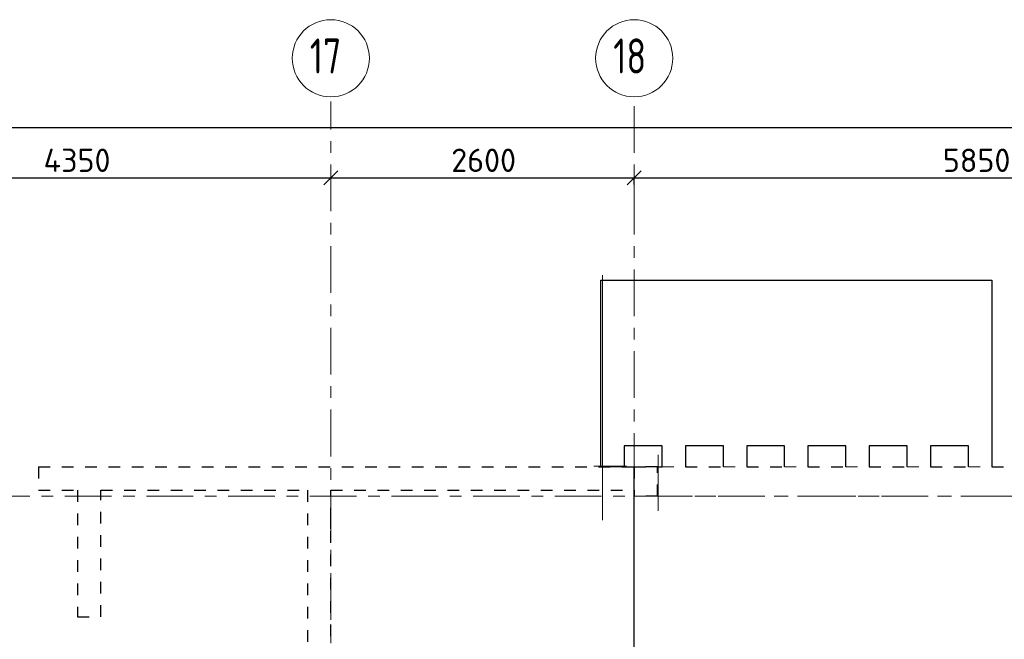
# Model space of a CAD drawing. Header units: metres. Extents: x -38 to 93, y -15 to 21.
# Tile 98 of 256: x 40.38 to 48.82, y 15.17 to 20.48. Entities that reach past the tile are written whole.
import ezdxf

# ---------------------------------------------------------------- set-up
doc = ezdxf.new("R2010")
doc.units = ezdxf.units.M
doc.header["$PDMODE"] = 65
for name, pattern in [('______11', [0.5, 0.4, -0.05, 0, -0.05]), ('______2', [0.0405, 0.03, -0.0105]), ('______3', [0.5, 0.4, -0.1]), ('______5', [1.1, 0.8, -0.1, 0.1, -0.1])]:
    doc.linetypes.add(name, pattern=pattern)
for name, color, linetype, lineweight in [('XR$1$Осевая линия (1)', 7, '______5', 13), ('XR$1$Размерная линия (1)', 7, 'Continuous', 13), ('XR$4$Балка (1)', 7, '______3', 13), ('XR$4$Перекрытие (1)', 7, 'Continuous', 35)]:
    doc.layers.add(name, color=color, linetype=linetype, lineweight=lineweight)
doc.layers.add('XR$6$Стена_ бетон несущ.', color=7, linetype='Continuous', lineweight=70, true_color=0xb4b496)
doc.styles.add('ISOCPEUR', font='txt')
doc.dimstyles.new('DIMSTYLE_3', dxfattribs={"dimtxt": 0.2, "dimasz": 0.2, "dimexe": 0, "dimexo": 0, "dimgap": 0.1, "dimtad": 2, "dimdec": 0, "dimlfac": 1000, "dimrnd": 5, "dimzin": 12, "dimdsep": 46, "dimtxsty": 'ISOCPEUR', "dimblk1": 'ALL_ML_STRICH', "dimblk2": 'ALL_ML_STRICH', "dimsah": 1, "dimcen": 0, "dimclrd": 7, "dimclre": 256, "dimclrt": 7, "dimadec": 0, "dimazin": 0, "dimtfac": 1, "dimtdec": 0, "dimtix": 1, "dimtmove": 2, "dimatfit": 3, "dimfxl": 0, "dimtzin": 0, "dimlwd": 0, "dimlwe": -3, "dimarcsym": 0})

# ---------------------------------------------------------------- blocks, each defined once
blk = doc.blocks.new('ALL_ML_STRICH')
at = {"color": 0, "linetype": 'ByBlock', "lineweight": -2}
for p, q in [((0, -0.5), (0, 0.5)), ((-1, 0), (0.5, 0)), ((-0.3, -0.3), (0.3, 0.3))]:
    blk.add_line(p, q, dxfattribs=at)
blk = doc.blocks.new('*D10')
at = {"layer": 'DEFPOINTS', "color": 7, "linetype": 'Continuous', "lineweight": 13, "transparency": 33554687}
for p in [(0.5, 19.5574), (0.5, 19.3768), (61.6, 17.1197)]:
    blk.add_point(p, dxfattribs=at)
at = {"layer": 'XR$1$Размерная линия (1)', "color": 9, "linetype": 'Continuous', "lineweight": -2, "true_color": 0xc7c7c7, "transparency": 33554687}
for p, q in [((0.5, 19.3568), (0.5, 19.5574)), ((61.6, 17.1397), (61.6, 19.5574))]:
    blk.add_line(p, q, dxfattribs=at)
at = {"layer": 'XR$1$Размерная линия (1)', "color": 7, "linetype": 'Continuous', "lineweight": -2, "transparency": 33554687}
blk.add_line((0.5, 19.5574), (61.6, 19.5574), dxfattribs=at)
at = {"layer": 'XR$1$Размерная линия (1)', "color": 7, "linetype": 'Continuous', "lineweight": 13, "transparency": 33554687, "xscale": 0.2, "yscale": 0.2, "zscale": 0.2, "rotation": 180}
blk.add_blockref('ALL_ML_STRICH', (0.5, 19.5574), dxfattribs=at)
at = {"layer": 'XR$1$Размерная линия (1)', "color": 7, "linetype": 'Continuous', "lineweight": 13, "transparency": 33554687, "xscale": 0.2, "yscale": 0.2, "zscale": 0.2}
blk.add_blockref('ALL_ML_STRICH', (61.6, 19.5574), dxfattribs=at)
at = {"layer": 'XR$1$Размерная линия (1)', "color": 7, "linetype": 'Continuous', "lineweight": 13, "transparency": 33554687, "insert": (31.1, 19.7074), "char_height": 0.2, "width": 1, "attachment_point": 5, "style": 'ISOCPEUR'}
blk.add_mtext('\\A1;{61100}', dxfattribs=at)
blk = doc.blocks.new('*D34')
at = {"layer": 'DEFPOINTS', "color": 7, "linetype": 'Continuous', "lineweight": 13, "transparency": 33554687}
for p in [(38.7, 19.1856), (38.7, 19.1261), (43.05, 19.1044)]:
    blk.add_point(p, dxfattribs=at)
at = {"layer": 'XR$1$Размерная линия (1)', "color": 9, "linetype": 'Continuous', "lineweight": -2, "true_color": 0xc7c7c7, "transparency": 33554687}
for p, q in [((38.7, 19.1656), (38.7, 19.1261)), ((43.05, 19.1244), (43.05, 19.1261))]:
    blk.add_line(p, q, dxfattribs=at)
at = {"layer": 'XR$1$Размерная линия (1)', "color": 7, "linetype": 'Continuous', "lineweight": -2, "transparency": 33554687}
blk.add_line((38.7, 19.1261), (43.05, 19.1261), dxfattribs=at)
at = {"layer": 'XR$1$Размерная линия (1)', "color": 7, "linetype": 'Continuous', "lineweight": 13, "transparency": 33554687, "xscale": 0.2, "yscale": 0.2, "zscale": 0.2, "rotation": 180}
blk.add_blockref('ALL_ML_STRICH', (38.7, 19.1261), dxfattribs=at)
at = {"layer": 'XR$1$Размерная линия (1)', "color": 7, "linetype": 'Continuous', "lineweight": 13, "transparency": 33554687, "xscale": 0.2, "yscale": 0.2, "zscale": 0.2}
blk.add_blockref('ALL_ML_STRICH', (43.05, 19.1261), dxfattribs=at)
at = {"layer": 'XR$1$Размерная линия (1)', "color": 7, "linetype": 'Continuous', "lineweight": 13, "transparency": 33554687, "insert": (40.875, 19.2761), "char_height": 0.2, "width": 0.8, "attachment_point": 5, "style": 'ISOCPEUR'}
blk.add_mtext('\\A1;{4350}', dxfattribs=at)
blk = doc.blocks.new('*D35')
at = {"layer": 'DEFPOINTS', "color": 7, "linetype": 'Continuous', "lineweight": 13, "transparency": 33554687}
for p in [(43.05, 19.1261), (43.05, 19.1044), (45.65, 19.0502)]:
    blk.add_point(p, dxfattribs=at)
at = {"layer": 'XR$1$Размерная линия (1)', "color": 9, "linetype": 'Continuous', "lineweight": -2, "true_color": 0xc7c7c7, "transparency": 33554687}
for p, q in [((43.05, 19.1244), (43.05, 19.1261)), ((45.65, 19.0702), (45.65, 19.1261))]:
    blk.add_line(p, q, dxfattribs=at)
at = {"layer": 'XR$1$Размерная линия (1)', "color": 7, "linetype": 'Continuous', "lineweight": -2, "transparency": 33554687}
blk.add_line((43.05, 19.1261), (45.65, 19.1261), dxfattribs=at)
at = {"layer": 'XR$1$Размерная линия (1)', "color": 7, "linetype": 'Continuous', "lineweight": 13, "transparency": 33554687, "xscale": 0.2, "yscale": 0.2, "zscale": 0.2, "rotation": 180}
blk.add_blockref('ALL_ML_STRICH', (43.05, 19.1261), dxfattribs=at)
at = {"layer": 'XR$1$Размерная линия (1)', "color": 7, "linetype": 'Continuous', "lineweight": 13, "transparency": 33554687, "xscale": 0.2, "yscale": 0.2, "zscale": 0.2}
blk.add_blockref('ALL_ML_STRICH', (45.65, 19.1261), dxfattribs=at)
at = {"layer": 'XR$1$Размерная линия (1)', "color": 7, "linetype": 'Continuous', "lineweight": 13, "transparency": 33554687, "insert": (44.36, 19.2761), "char_height": 0.2, "width": 0.8, "attachment_point": 5, "style": 'ISOCPEUR'}
blk.add_mtext('\\A1;{2600}', dxfattribs=at)
blk = doc.blocks.new('*D36')
at = {"layer": 'DEFPOINTS', "color": 7, "linetype": 'Continuous', "lineweight": 13, "transparency": 33554687}
for p in [(45.65, 19.1261), (45.65, 19.0502), (51.5, 17.3896)]:
    blk.add_point(p, dxfattribs=at)
at = {"layer": 'XR$1$Размерная линия (1)', "color": 9, "linetype": 'Continuous', "lineweight": -2, "true_color": 0xc7c7c7, "transparency": 33554687}
for p, q in [((45.65, 19.0702), (45.65, 19.1261)), ((51.5, 17.4096), (51.5, 19.1261))]:
    blk.add_line(p, q, dxfattribs=at)
at = {"layer": 'XR$1$Размерная линия (1)', "color": 7, "linetype": 'Continuous', "lineweight": -2, "transparency": 33554687}
blk.add_line((45.65, 19.1261), (51.5, 19.1261), dxfattribs=at)
at = {"layer": 'XR$1$Размерная линия (1)', "color": 7, "linetype": 'Continuous', "lineweight": 13, "transparency": 33554687, "xscale": 0.2, "yscale": 0.2, "zscale": 0.2, "rotation": 180}
blk.add_blockref('ALL_ML_STRICH', (45.65, 19.1261), dxfattribs=at)
at = {"layer": 'XR$1$Размерная линия (1)', "color": 7, "linetype": 'Continuous', "lineweight": 13, "transparency": 33554687, "xscale": 0.2, "yscale": 0.2, "zscale": 0.2}
blk.add_blockref('ALL_ML_STRICH', (51.5, 19.1261), dxfattribs=at)
at = {"layer": 'XR$1$Размерная линия (1)', "color": 7, "linetype": 'Continuous', "lineweight": 13, "transparency": 33554687, "insert": (48.585, 19.2761), "char_height": 0.2, "width": 0.8, "attachment_point": 5, "style": 'ISOCPEUR'}
blk.add_mtext('\\A1;{5850}', dxfattribs=at)

msp = doc.modelspace()

# ---------------------------------------------------------------- linework, layer by layer
at = {"color": 52, "linetype": 'Continuous', "lineweight": 13, "transparency": 33554687}
for p, q in [((45.3782, 18.2934), (45.3782, 16.1934)), ((45.8549, 16.7533), (45.8549, 16.2733)), ((45.8549, 16.7533), (45.8549, 16.2733)), ((45.304, 16.656), (45.584, 16.656))]:
    msp.add_line(p, q, dxfattribs=at)
at = {"layer": 'XR$1$Осевая линия (1)', "color": 253, "linetype": '______11', "lineweight": 13, "true_color": 0xa0a0a0, "transparency": 33554687}
for p, q in [((43.05, 8.34), (43.05, 19.78)), ((45.65, 6.74), (45.65, 19.78)), ((-2.63, 16.4), (62.6, 16.4))]:
    msp.add_line(p, q, dxfattribs=at)
at = {"layer": 'XR$1$Осевая линия (1)', "color": 7, "linetype": 'Continuous', "lineweight": 13, "transparency": 33554687}
for centre in [(43.0504, 20.1501), (45.6504, 20.1501)]:
    msp.add_circle(centre, 0.3304, dxfattribs=at)
at = {"layer": 'XR$4$Балка (1)', "color": 7, "linetype": '______2', "lineweight": 25, "transparency": 33554687}
for p, q in [((45.65, 16.6502), (45.65, 16.6502)), ((45.65, 16.6502), (45.65, 16.4002)), ((45.65, 16.6502), (45.8896, 16.6502)), ((46.0896, 16.6502), (46.4146, 16.6502)), ((46.6146, 16.6502), (46.9396, 16.6502)), ((47.1396, 16.6502), (47.4646, 16.6502)), ((47.6646, 16.6502), (47.9896, 16.6502)), ((48.1896, 16.6502), (48.5146, 16.6502)), ((48.7146, 16.6502), (51.6, 16.6502))]:
    msp.add_line(p, q, dxfattribs=at)
at = {"layer": 'XR$4$Балка (1)', "color": 7, "linetype": '______2', "lineweight": 18, "transparency": 33554687}
msp.add_line((45.65, 16.4002), (51.6, 16.4002), dxfattribs=at)
at = {"layer": 'XR$4$Перекрытие (1)', "color": 7, "linetype": 'Continuous', "lineweight": 25, "transparency": 33554687}
for p, q in [((45.3646, 16.8302), (45.3646, 18.2502)), ((45.3646, 18.2502), (48.7146, 18.2502)), ((48.7146, 18.2502), (48.7146, 16.8302)), ((45.3646, 16.6502), (45.3646, 16.8302)), ((45.8896, 16.8302), (45.5646, 16.8302)), ((45.5646, 16.8302), (45.5646, 16.6502)), ((45.8896, 16.6502), (45.8896, 16.8302)), ((46.4146, 16.8302), (46.0896, 16.8302)), ((46.0896, 16.8302), (46.0896, 16.6502)), ((46.4146, 16.6502), (46.4146, 16.8302)), ((46.9396, 16.8302), (46.6146, 16.8302)), ((46.6146, 16.8302), (46.6146, 16.6502)), ((46.9396, 16.6502), (46.9396, 16.8302)), ((47.4646, 16.8302), (47.1396, 16.8302)), ((47.1396, 16.8302), (47.1396, 16.6502)), ((47.4646, 16.6502), (47.4646, 16.8302)), ((47.6646, 16.8302), (47.6646, 16.6502)), ((47.9896, 16.8302), (47.6646, 16.8302)), ((47.9896, 16.6502), (47.9896, 16.8302)), ((48.5146, 16.8302), (48.1896, 16.8302)), ((48.1896, 16.8302), (48.1896, 16.6502)), ((48.5146, 16.6502), (48.5146, 16.8302)), ((48.7146, 16.8302), (48.7146, 16.6502)), ((45.5646, 16.6502), (45.3646, 16.6502)), ((45.65, 10.8006), (45.65, 16.6502))]:
    msp.add_line(p, q, dxfattribs=at)
at = {"layer": 'XR$4$Перекрытие (1)', "color": 7, "linetype": '______2', "lineweight": 18, "transparency": 33554687}
for p, q in [((45.8896, 16.6502), (46.0896, 16.6502)), ((46.4146, 16.6502), (46.6146, 16.6502)), ((46.9396, 16.6502), (47.1396, 16.6502)), ((47.4646, 16.6502), (47.6646, 16.6502)), ((47.9896, 16.6502), (48.1896, 16.6502)), ((48.5146, 16.6502), (48.7146, 16.6502))]:
    msp.add_line(p, q, dxfattribs=at)
at = {"layer": 'XR$6$Стена_ бетон несущ.', "color": 253, "linetype": '______2', "lineweight": -3, "true_color": 0xa0a0a0, "transparency": 33554687}
for p, q in [((40.545, 16.65), (45.65, 16.65)), ((40.545, 16.65), (40.545, 16.45)), ((45.85, 16.65), (45.65, 16.65)), ((45.85, 16.4), (45.85, 16.65)), ((40.545, 16.45), (40.8797, 16.45)), ((40.8797, 16.45), (40.8797, 15.365)), ((41.0797, 15.365), (41.0797, 16.45)), ((41.0797, 16.45), (42.85, 16.45)), ((42.85, 16.45), (42.85, 13.68)), ((43.05, 16.199), (43.05, 16.45)), ((43.05, 16.45), (45.65, 16.45)), ((45.65, 16.45), (45.65, 16.4)), ((45.85, 16.4), (45.65, 16.4)), ((43.05, 16.119), (43.05, 16.199)), ((43.05, 10.8), (43.05, 16.119)), ((40.8797, 15.365), (41.0797, 15.365))]:
    msp.add_line(p, q, dxfattribs=at)

# ---------------------------------------------------------------- texts
at = {"layer": 'XR$1$Осевая линия (1)', "color": 7, "linetype": 'Continuous', "lineweight": 13, "transparency": 33554687, "char_height": 0.3, "width": 0.472281, "attachment_point": 7, "style": 'ISOCPEUR'}
for s, insert in [('\\W0.75;17', (42.8704, 20.0196)), ('\\W0.75;18', (45.4704, 20.0196))]:
    msp.add_mtext(s, dxfattribs=dict(at, insert=insert))

# ---------------------------------------------------------------- dimensions: what is measured, and where the dimension line sits
at = {"layer": 'XR$1$Размерная линия (1)', "color": 7, "linetype": 'Continuous', "lineweight": 13, "transparency": 33554687}
for base, p1, p2, picture, middle in [((61.6, 19.5574), (0.5, 19.3568), (61.6, 17.1397), '*D10', (31.1, 19.7074)), ((43.05, 19.1261), (38.7, 19.1656), (43.05, 19.1244), '*D34', (40.875, 19.2761)), ((45.65, 19.1261), (43.05, 19.1244), (45.65, 19.0702), '*D35', (44.36, 19.2761)), ((51.5, 19.1261), (45.65, 19.0702), (51.5, 17.4096), '*D36', (48.585, 19.2761))]:
    dim = msp.add_linear_dim(base=base, p1=p1, p2=p2, dimstyle='DIMSTYLE_3', override={"dimpost": '<>', "dimclrd": 7, "dimclre": 9, "dimclrt": 7, "dimlwd": 0, "dimlwe": 65533}, dxfattribs=at)
    dim.commit()
    dim.dimension.update_dxf_attribs({"geometry": picture, "text_midpoint": middle, "dimtype": 160})

doc.saveas('drawing.dxf')
